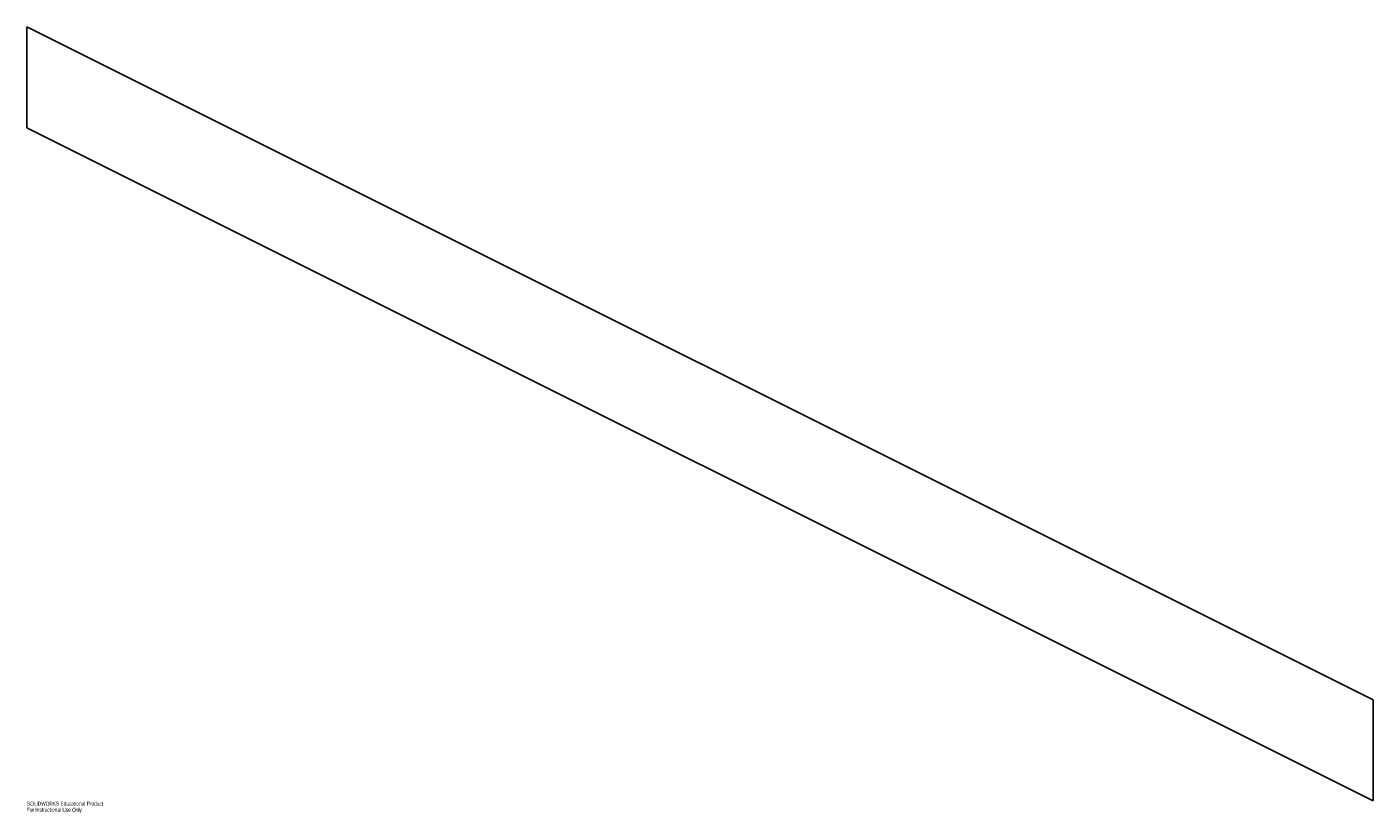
# Model space of a CAD drawing. Header units: millimetres. Extents: x 0 to 1600, y -15 to 920.
import ezdxf

# ---------------------------------------------------------------- set-up
doc = ezdxf.new("R2010")
doc.units = ezdxf.units.MM
doc.layers.add('CORTE', color=7, linetype='Continuous')
doc.layers.add('INFORMACION_NO_CORTE', color=8, linetype='Continuous')
doc.styles.add('SLDTEXTSTYLE0', font='TXT', dxfattribs={"width": 0.7})

msp = doc.modelspace()

# ---------------------------------------------------------------- linework, layer by layer
at = {"layer": 'CORTE', "color": 7, "linetype": 'Continuous', "lineweight": 25}
for p, q in [((1600, 120), (0, 920)), ((0, 920), (0, 800)), ((0, 800), (1600, 0)), ((1600, 0), (1600, 120))]:
    msp.add_line(p, q, dxfattribs=at)

# ---------------------------------------------------------------- texts
at = {"layer": 'INFORMACION_NO_CORTE', "color": 7, "linetype": 'Continuous', "char_height": 4.834, "attachment_point": 1, "style": 'SLDTEXTSTYLE0'}
for s, insert in [('SOLIDWORKS Educational Product.', (0, -1)), ('For Instructional Use Only.', (0, -8.3))]:
    msp.add_mtext(s, dxfattribs=dict(at, insert=insert))

doc.saveas('drawing.dxf')
